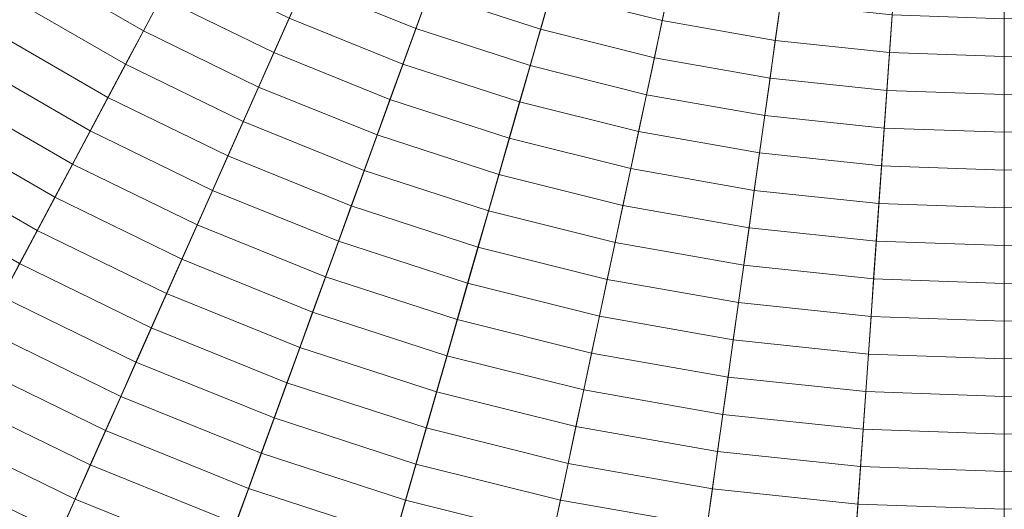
# Model space of a CAD drawing. Header units: centimetres. Extents: x -3.01 to 4.18, y -6.48 to 0.72.
# Tile 206 of 256: x -0.16 to 0.59, y -4.47 to -4.1. Entities that reach past the tile are written whole.
import ezdxf

# ---------------------------------------------------------------- set-up
doc = ezdxf.new("R2010")
doc.units = ezdxf.units.CM
doc.header["$LTSCALE"] = 2.54
doc.layers.add('Lucido design-1', color=7, linetype='Continuous')

# ---------------------------------------------------------------- blocks, each defined once
blk = doc.blocks.new('Gruppo-1')
at = {"color": 142, "linetype": 'Continuous', "lineweight": 9}
for points in [[(-2.83614, -3.99293, -13.70234), (-2.75023, -4.22897, -13.70234), (0.58436, -2.88171, -13.70234), (0.58431, -2.88157, -13.70234)], [(-2.75023, -4.22897, -13.70234), (-2.64806, -4.45843, -13.70234), (0.58442, -2.88185, -13.70234), (0.58436, -2.88171, -13.70234)], [(-2.64806, -4.45843, -13.70234), (-2.53014, -4.68021, -13.70234), (0.58449, -2.88198, -13.70234), (0.58442, -2.88185, -13.70234)], [(-2.53014, -4.68021, -13.70234), (-2.39704, -4.89322, -13.70234), (0.58457, -2.88211, -13.70234), (0.58449, -2.88198, -13.70234)], [(-2.39704, -4.89322, -13.70234), (-2.24939, -5.09643, -13.70234), (0.58466, -2.88223, -13.70234), (0.58457, -2.88211, -13.70234)], [(-2.24939, -5.09643, -13.70234), (-2.08794, -5.28885, -13.70234), (0.58475, -2.88234, -13.70234), (0.58466, -2.88223, -13.70234)], [(-2.08794, -5.28885, -13.70234), (-1.91345, -5.46953, -13.70234), (0.58486, -2.88245, -13.70234), (0.58475, -2.88234, -13.70234)], [(-1.91345, -5.46953, -13.70234), (-1.72679, -5.63761, -13.70234), (0.58497, -2.88255, -13.70234), (0.58486, -2.88245, -13.70234)], [(-1.72679, -5.63761, -13.70234), (-1.52886, -5.79225, -13.70234), (0.58509, -2.88265, -13.70234), (0.58497, -2.88255, -13.70234)], [(-1.52886, -5.79225, -13.70234), (-1.32062, -5.93271, -13.70234), (0.58522, -2.88273, -13.70234), (0.58509, -2.88265, -13.70234)], [(-1.32062, -5.93271, -13.70234), (-1.10309, -6.0583, -13.70234), (0.58535, -2.88281, -13.70234), (0.58522, -2.88273, -13.70234)], [(-1.10309, -6.0583, -13.70234), (-0.87733, -6.16841, -13.70234), (0.58548, -2.88287, -13.70234), (0.58535, -2.88281, -13.70234)], [(-0.87733, -6.16841, -13.70234), (-0.64444, -6.2625, -13.70234), (0.58562, -2.88293, -13.70234), (0.58548, -2.88287, -13.70234)], [(-0.64444, -6.2625, -13.70234), (-0.40555, -6.34012, -13.70234), (0.58577, -2.88298, -13.70234), (0.58562, -2.88293, -13.70234)], [(-0.40555, -6.34012, -13.70234), (-0.16184, -6.40089, -13.70234), (0.58591, -2.88301, -13.70234), (0.58577, -2.88298, -13.70234)], [(-0.16184, -6.40089, -13.70234), (0.08553, -6.4445, -13.70234), (0.58606, -2.88304, -13.70234), (0.58591, -2.88301, -13.70234)], [(0.08553, -6.4445, -13.70234), (0.33533, -6.47076, -13.70234), (0.58621, -2.88305, -13.70234), (0.58606, -2.88304, -13.70234)], [(0.33533, -6.47076, -13.70234), (0.58636, -6.47952, -13.70234), (0.58636, -2.88306, -13.70234), (0.58621, -2.88305, -13.70234)], [(0.58636, -6.47952, -13.70234), (0.83739, -6.47076, -13.70234), (0.58651, -2.88305, -13.70234), (0.58636, -2.88306, -13.70234)], [(0.58636, -6.47952, -13.70234), (0.58636, -2.88306, -13.70234), (0.58636, -2.88306, -13.70234)], [(-0.13693, -4.0384, -12.73052), (-0.05442, -4.08604, -12.73052), (-0.06789, -4.11136, -12.73588), (-0.15213, -4.06273, -12.73588)], [(0.06624, -4.0491, -12.71507), (0.149, -4.08253, -12.71507), (0.13917, -4.10954, -12.72012), (0.05456, -4.07535, -12.72012)], [(0.15884, -4.05552, -12.71011), (0.24181, -4.08248, -12.71011), (0.23389, -4.11012, -12.71507), (0.149, -4.08253, -12.71507)], [(0.24974, -4.05482, -12.70526), (0.33245, -4.07544, -12.70526), (0.32647, -4.10358, -12.71011), (0.24181, -4.08248, -12.71011)], [(-0.15213, -4.06273, -12.73588), (-0.06789, -4.11136, -12.73588), (-0.08134, -4.13667, -12.74133), (-0.16732, -4.08703, -12.74133)], [(-0.04095, -4.0607, -12.72527), (0.04288, -4.10158, -12.72527), (0.0312, -4.1278, -12.73052), (-0.05442, -4.08604, -12.73052)], [(0.05456, -4.07535, -12.72012), (0.13917, -4.10954, -12.72012), (0.12935, -4.13652, -12.72527), (0.04288, -4.10158, -12.72527)], [(0.33245, -4.07544, -12.70526), (0.4164, -4.09025, -12.70526), (0.41239, -4.11874, -12.71011), (0.32647, -4.10358, -12.71011)], [(0.149, -4.08253, -12.71507), (0.23389, -4.11012, -12.71507), (0.22597, -4.13774, -12.72012), (0.13917, -4.10954, -12.72012)], [(0.24181, -4.08248, -12.71011), (0.32647, -4.10358, -12.71011), (0.32049, -4.13171, -12.71507), (0.23389, -4.11012, -12.71507)], [(-0.16732, -4.08703, -12.74133), (-0.08134, -4.13667, -12.74133), (-0.09479, -4.16196, -12.74688), (-0.1825, -4.11133, -12.74688)], [(-0.05442, -4.08604, -12.73052), (0.0312, -4.1278, -12.73052), (0.01954, -4.154, -12.73588), (-0.06789, -4.11136, -12.73588)], [(0.4164, -4.09025, -12.70526), (0.50117, -4.09916, -12.70526), (0.49917, -4.12786, -12.71011), (0.41239, -4.11874, -12.71011)], [(0.50117, -4.09916, -12.70526), (0.58636, -4.10213, -12.70526), (0.58636, -4.1309, -12.71011), (0.49917, -4.12786, -12.71011)], [(0.58636, -4.10213, -12.70526), (0.67155, -4.09916, -12.70526), (0.67356, -4.12786, -12.71011), (0.58636, -4.1309, -12.71011)], [(0.04288, -4.10158, -12.72527), (0.12935, -4.13652, -12.72527), (0.11954, -4.16349, -12.73052), (0.0312, -4.1278, -12.73052)], [(0.32647, -4.10358, -12.71011), (0.41239, -4.11874, -12.71011), (0.40839, -4.14721, -12.71507), (0.32049, -4.13171, -12.71507)], [(0.58636, -4.10213, -12.70526), (0.58636, -4.1309, -12.71011), (0.58636, -4.1309, -12.71011)], [(-0.1825, -4.11133, -12.74688), (-0.09479, -4.16196, -12.74688), (-0.10823, -4.18723, -12.75253), (-0.19766, -4.1356, -12.75253)], [(-0.06789, -4.11136, -12.73588), (0.01954, -4.154, -12.73588), (0.00788, -4.18019, -12.74133), (-0.08134, -4.13667, -12.74133)], [(0.13917, -4.10954, -12.72012), (0.22597, -4.13774, -12.72012), (0.21805, -4.16534, -12.72527), (0.12935, -4.13652, -12.72527)], [(0.23389, -4.11012, -12.71507), (0.32049, -4.13171, -12.71507), (0.31452, -4.15982, -12.72012), (0.22597, -4.13774, -12.72012)], [(0.41239, -4.11874, -12.71011), (0.49917, -4.12786, -12.71011), (0.49716, -4.15654, -12.71507), (0.40839, -4.14721, -12.71507)], [(0.0312, -4.1278, -12.73052), (0.11954, -4.16349, -12.73052), (0.10973, -4.19044, -12.73588), (0.01954, -4.154, -12.73588)], [(0.49917, -4.12786, -12.71011), (0.58636, -4.1309, -12.71011), (0.58636, -4.15965, -12.71507), (0.49716, -4.15654, -12.71507)], [(0.58636, -4.1309, -12.71011), (0.67356, -4.12786, -12.71011), (0.67556, -4.15654, -12.71507), (0.58636, -4.15965, -12.71507)], [(-0.19766, -4.1356, -12.75253), (-0.10823, -4.18723, -12.75253), (-0.12166, -4.21249, -12.75827), (-0.21282, -4.15986, -12.75827)], [(-0.08134, -4.13667, -12.74133), (0.00788, -4.18019, -12.74133), (-0.00377, -4.20636, -12.74688), (-0.09479, -4.16196, -12.74688)], [(0.12935, -4.13652, -12.72527), (0.21805, -4.16534, -12.72527), (0.21014, -4.19293, -12.73052), (0.11954, -4.16349, -12.73052)], [(0.22597, -4.13774, -12.72012), (0.31452, -4.15982, -12.72012), (0.30855, -4.18791, -12.72527), (0.21805, -4.16534, -12.72527)], [(0.32049, -4.13171, -12.71507), (0.40839, -4.14721, -12.71507), (0.40439, -4.17566, -12.72012), (0.31452, -4.15982, -12.72012)], [(0.58636, -4.1309, -12.71011), (0.58636, -4.15965, -12.71507), (0.58636, -4.15965, -12.71507)], [(0.40839, -4.14721, -12.71507), (0.49716, -4.15654, -12.71507), (0.49516, -4.1852, -12.72012), (0.40439, -4.17566, -12.72012)], [(-0.21282, -4.15986, -12.75827), (-0.12166, -4.21249, -12.75827), (-0.13508, -4.23773, -12.76412), (-0.22797, -4.1841, -12.76412)], [(0.01954, -4.154, -12.73588), (0.10973, -4.19044, -12.73588), (0.09992, -4.21738, -12.74133), (0.00788, -4.18019, -12.74133)], [(0.31452, -4.15982, -12.72012), (0.40439, -4.17566, -12.72012), (0.4004, -4.2041, -12.72527), (0.30855, -4.18791, -12.72527)], [(0.49716, -4.15654, -12.71507), (0.58636, -4.15965, -12.71507), (0.58636, -4.18839, -12.72012), (0.49516, -4.1852, -12.72012)], [(0.58636, -4.15965, -12.71507), (0.67556, -4.15654, -12.71507), (0.67757, -4.1852, -12.72012), (0.58636, -4.18839, -12.72012)], [(0.58636, -4.15965, -12.71507), (0.58636, -4.18839, -12.72012), (0.58636, -4.18839, -12.72012)], [(-0.09479, -4.16196, -12.74688), (-0.00377, -4.20636, -12.74688), (-0.01541, -4.2325, -12.75253), (-0.10823, -4.18723, -12.75253)], [(0.11954, -4.16349, -12.73052), (0.21014, -4.19293, -12.73052), (0.20224, -4.2205, -12.73588), (0.10973, -4.19044, -12.73588)], [(0.21805, -4.16534, -12.72527), (0.30855, -4.18791, -12.72527), (0.30258, -4.21598, -12.73052), (0.21014, -4.19293, -12.73052)], [(0.00788, -4.18019, -12.74133), (0.09992, -4.21738, -12.74133), (0.09013, -4.24429, -12.74688), (-0.00377, -4.20636, -12.74688)], [(0.40439, -4.17566, -12.72012), (0.49516, -4.1852, -12.72012), (0.49315, -4.21385, -12.72527), (0.4004, -4.2041, -12.72527)], [(-0.22797, -4.1841, -12.76412), (-0.13508, -4.23773, -12.76412), (-0.14849, -4.26295, -12.77007), (-0.2431, -4.20832, -12.77007)], [(-0.10823, -4.18723, -12.75253), (-0.01541, -4.2325, -12.75253), (-0.02705, -4.25864, -12.75827), (-0.12166, -4.21249, -12.75827)], [(0.10973, -4.19044, -12.73588), (0.20224, -4.2205, -12.73588), (0.19434, -4.24805, -12.74133), (0.09992, -4.21738, -12.74133)], [(0.30855, -4.18791, -12.72527), (0.4004, -4.2041, -12.72527), (0.3964, -4.23252, -12.73052), (0.30258, -4.21598, -12.73052)], [(0.49516, -4.1852, -12.72012), (0.58636, -4.18839, -12.72012), (0.58636, -4.21711, -12.72527), (0.49315, -4.21385, -12.72527)], [(0.58636, -4.18839, -12.72012), (0.67757, -4.1852, -12.72012), (0.67957, -4.21385, -12.72527), (0.58636, -4.21711, -12.72527)], [(0.58636, -4.18839, -12.72012), (0.58636, -4.21711, -12.72527), (0.58636, -4.21711, -12.72527)], [(0.21014, -4.19293, -12.73052), (0.30258, -4.21598, -12.73052), (0.29662, -4.24403, -12.73588), (0.20224, -4.2205, -12.73588)], [(0.4004, -4.2041, -12.72527), (0.49315, -4.21385, -12.72527), (0.49115, -4.24248, -12.73052), (0.3964, -4.23252, -12.73052)], [(-0.2431, -4.20832, -12.77007), (-0.14849, -4.26295, -12.77007), (-0.16189, -4.28815, -12.77612), (-0.25823, -4.23253, -12.77612)], [(-0.12166, -4.21249, -12.75827), (-0.02705, -4.25864, -12.75827), (-0.03867, -4.28475, -12.76412), (-0.13508, -4.23773, -12.76412)], [(-0.00377, -4.20636, -12.74688), (0.09013, -4.24429, -12.74688), (0.08034, -4.27119, -12.75253), (-0.01541, -4.2325, -12.75253)], [(0.09992, -4.21738, -12.74133), (0.19434, -4.24805, -12.74133), (0.18644, -4.27559, -12.74688), (0.09013, -4.24429, -12.74688)], [(0.30258, -4.21598, -12.73052), (0.3964, -4.23252, -12.73052), (0.39241, -4.26092, -12.73588), (0.29662, -4.24403, -12.73588)], [(0.49315, -4.21385, -12.72527), (0.58636, -4.21711, -12.72527), (0.58636, -4.2458, -12.73052), (0.49115, -4.24248, -12.73052)], [(0.58636, -4.21711, -12.72527), (0.67957, -4.21385, -12.72527), (0.68157, -4.24248, -12.73052), (0.58636, -4.2458, -12.73052)], [(0.58636, -4.21711, -12.72527), (0.58636, -4.2458, -12.73052), (0.58636, -4.2458, -12.73052)], [(0.20224, -4.2205, -12.73588), (0.29662, -4.24403, -12.73588), (0.29066, -4.27207, -12.74133), (0.19434, -4.24805, -12.74133)], [(-0.01541, -4.2325, -12.75253), (0.08034, -4.27119, -12.75253), (0.07055, -4.29807, -12.75827), (-0.02705, -4.25864, -12.75827)], [(0.3964, -4.23252, -12.73052), (0.49115, -4.24248, -12.73052), (0.48915, -4.27109, -12.73588), (0.39241, -4.26092, -12.73588)], [(-0.13508, -4.23773, -12.76412), (-0.03867, -4.28475, -12.76412), (-0.05029, -4.31084, -12.77007), (-0.14849, -4.26295, -12.77007)], [(0.49115, -4.24248, -12.73052), (0.58636, -4.2458, -12.73052), (0.58636, -4.27449, -12.73588), (0.48915, -4.27109, -12.73588)], [(0.58636, -4.2458, -12.73052), (0.68157, -4.24248, -12.73052), (0.68357, -4.27109, -12.73588), (0.58636, -4.27449, -12.73588)], [(0.09013, -4.24429, -12.74688), (0.18644, -4.27559, -12.74688), (0.17855, -4.3031, -12.75253), (0.08034, -4.27119, -12.75253)], [(0.19434, -4.24805, -12.74133), (0.29066, -4.27207, -12.74133), (0.2847, -4.30009, -12.74688), (0.18644, -4.27559, -12.74688)], [(0.29662, -4.24403, -12.73588), (0.39241, -4.26092, -12.73588), (0.38842, -4.28931, -12.74133), (0.29066, -4.27207, -12.74133)], [(0.58636, -4.2458, -12.73052), (0.58636, -4.27449, -12.73588), (0.58636, -4.27449, -12.73588)], [(-0.14849, -4.26295, -12.77007), (-0.05029, -4.31084, -12.77007), (-0.0619, -4.33692, -12.77612), (-0.16189, -4.28815, -12.77612)], [(-0.02705, -4.25864, -12.75827), (0.07055, -4.29807, -12.75827), (0.06078, -4.32493, -12.76412), (-0.03867, -4.28475, -12.76412)], [(0.39241, -4.26092, -12.73588), (0.48915, -4.27109, -12.73588), (0.48715, -4.29968, -12.74133), (0.38842, -4.28931, -12.74133)], [(0.08034, -4.27119, -12.75253), (0.17855, -4.3031, -12.75253), (0.17067, -4.3306, -12.75827), (0.07055, -4.29807, -12.75827)], [(0.29066, -4.27207, -12.74133), (0.38842, -4.28931, -12.74133), (0.38444, -4.31767, -12.74688), (0.2847, -4.30009, -12.74688)], [(0.48915, -4.27109, -12.73588), (0.58636, -4.27449, -12.73588), (0.58636, -4.30315, -12.74133), (0.48715, -4.29968, -12.74133)], [(0.58636, -4.27449, -12.73588), (0.68357, -4.27109, -12.73588), (0.68557, -4.29968, -12.74133), (0.58636, -4.30315, -12.74133)], [(0.18644, -4.27559, -12.74688), (0.2847, -4.30009, -12.74688), (0.27875, -4.32808, -12.75253), (0.17855, -4.3031, -12.75253)], [(0.58636, -4.27449, -12.73588), (0.58636, -4.30315, -12.74133), (0.58636, -4.30315, -12.74133)], [(-0.03867, -4.28475, -12.76412), (0.06078, -4.32493, -12.76412), (0.05101, -4.35177, -12.77007), (-0.05029, -4.31084, -12.77007)], [(-0.16189, -4.28815, -12.77612), (-0.0619, -4.33692, -12.77612), (-0.0735, -4.36297, -12.78226), (-0.17528, -4.31333, -12.78226)], [(0.38842, -4.28931, -12.74133), (0.48715, -4.29968, -12.74133), (0.48515, -4.32826, -12.74688), (0.38444, -4.31767, -12.74688)], [(0.07055, -4.29807, -12.75827), (0.17067, -4.3306, -12.75827), (0.16279, -4.35807, -12.76412), (0.06078, -4.32493, -12.76412)], [(0.2847, -4.30009, -12.74688), (0.38444, -4.31767, -12.74688), (0.38045, -4.34602, -12.75253), (0.27875, -4.32808, -12.75253)], [(0.48715, -4.29968, -12.74133), (0.58636, -4.30315, -12.74133), (0.58636, -4.33179, -12.74688), (0.48515, -4.32826, -12.74688)], [(0.58636, -4.30315, -12.74133), (0.68557, -4.29968, -12.74133), (0.68757, -4.32826, -12.74688), (0.58636, -4.33179, -12.74688)], [(0.17855, -4.3031, -12.75253), (0.27875, -4.32808, -12.75253), (0.27281, -4.35606, -12.75827), (0.17067, -4.3306, -12.75827)], [(0.58636, -4.30315, -12.74133), (0.58636, -4.33179, -12.74688), (0.58636, -4.33179, -12.74688)], [(-0.17528, -4.31333, -12.78226), (-0.0735, -4.36297, -12.78226), (-0.08509, -4.38901, -12.7885), (-0.18866, -4.3385, -12.7885)], [(-0.05029, -4.31084, -12.77007), (0.05101, -4.35177, -12.77007), (0.04125, -4.37859, -12.77612), (-0.0619, -4.33692, -12.77612)], [(0.06078, -4.32493, -12.76412), (0.16279, -4.35807, -12.76412), (0.15491, -4.38553, -12.77007), (0.05101, -4.35177, -12.77007)], [(0.38444, -4.31767, -12.74688), (0.48515, -4.32826, -12.74688), (0.48316, -4.35681, -12.75253), (0.38045, -4.34602, -12.75253)], [(0.17067, -4.3306, -12.75827), (0.27281, -4.35606, -12.75827), (0.26686, -4.38402, -12.76412), (0.16279, -4.35807, -12.76412)], [(0.27875, -4.32808, -12.75253), (0.38045, -4.34602, -12.75253), (0.37647, -4.37434, -12.75827), (0.27281, -4.35606, -12.75827)], [(0.48515, -4.32826, -12.74688), (0.58636, -4.33179, -12.74688), (0.58636, -4.36042, -12.75253), (0.48316, -4.35681, -12.75253)], [(0.58636, -4.33179, -12.74688), (0.68757, -4.32826, -12.74688), (0.68957, -4.35681, -12.75253), (0.58636, -4.36042, -12.75253)], [(0.58636, -4.33179, -12.74688), (0.58636, -4.36042, -12.75253), (0.58636, -4.36042, -12.75253)], [(-0.18866, -4.3385, -12.7885), (-0.08509, -4.38901, -12.7885), (-0.09668, -4.41503, -12.79485), (-0.20203, -4.36364, -12.79485)], [(-0.0619, -4.33692, -12.77612), (0.04125, -4.37859, -12.77612), (0.03149, -4.40539, -12.78226), (-0.0735, -4.36297, -12.78226)], [(0.38045, -4.34602, -12.75253), (0.48316, -4.35681, -12.75253), (0.48116, -4.38535, -12.75827), (0.37647, -4.37434, -12.75827)], [(0.05101, -4.35177, -12.77007), (0.15491, -4.38553, -12.77007), (0.14705, -4.41297, -12.77612), (0.04125, -4.37859, -12.77612)], [(0.16279, -4.35807, -12.76412), (0.26686, -4.38402, -12.76412), (0.26092, -4.41196, -12.77007), (0.15491, -4.38553, -12.77007)], [(0.27281, -4.35606, -12.75827), (0.37647, -4.37434, -12.75827), (0.37249, -4.40265, -12.76412), (0.26686, -4.38402, -12.76412)], [(0.48316, -4.35681, -12.75253), (0.58636, -4.36042, -12.75253), (0.58636, -4.38902, -12.75827), (0.48116, -4.38535, -12.75827)], [(0.58636, -4.36042, -12.75253), (0.68957, -4.35681, -12.75253), (0.69156, -4.38535, -12.75827), (0.58636, -4.38902, -12.75827)], [(0.58636, -4.36042, -12.75253), (0.58636, -4.38902, -12.75827), (0.58636, -4.38902, -12.75827)], [(-0.20203, -4.36364, -12.79485), (-0.09668, -4.41503, -12.79485), (-0.10825, -4.44102, -12.80129), (-0.21539, -4.38877, -12.80129)], [(-0.0735, -4.36297, -12.78226), (0.03149, -4.40539, -12.78226), (0.02174, -4.43217, -12.7885), (-0.08509, -4.38901, -12.7885)], [(0.37647, -4.37434, -12.75827), (0.48116, -4.38535, -12.75827), (0.47917, -4.41386, -12.76412), (0.37249, -4.40265, -12.76412)], [(0.04125, -4.37859, -12.77612), (0.14705, -4.41297, -12.77612), (0.13919, -4.44038, -12.78226), (0.03149, -4.40539, -12.78226)], [(0.26686, -4.38402, -12.76412), (0.37249, -4.40265, -12.76412), (0.36852, -4.43093, -12.77007), (0.26092, -4.41196, -12.77007)], [(-0.21539, -4.38877, -12.80129), (-0.10825, -4.44102, -12.80129), (-0.11982, -4.467, -12.80783), (-0.22874, -4.41387, -12.80783)], [(-0.08509, -4.38901, -12.7885), (0.02174, -4.43217, -12.7885), (0.012, -4.45893, -12.79485), (-0.09668, -4.41503, -12.79485)], [(0.15491, -4.38553, -12.77007), (0.26092, -4.41196, -12.77007), (0.25499, -4.43988, -12.77612), (0.14705, -4.41297, -12.77612)], [(0.48116, -4.38535, -12.75827), (0.58636, -4.38902, -12.75827), (0.58636, -4.4176, -12.76412), (0.47917, -4.41386, -12.76412)], [(0.58636, -4.38902, -12.75827), (0.69156, -4.38535, -12.75827), (0.69356, -4.41386, -12.76412), (0.58636, -4.4176, -12.76412)], [(0.58636, -4.38902, -12.75827), (0.58636, -4.4176, -12.76412), (0.58636, -4.4176, -12.76412)], [(0.03149, -4.40539, -12.78226), (0.13919, -4.44038, -12.78226), (0.13133, -4.46778, -12.7885), (0.02174, -4.43217, -12.7885)], [(0.37249, -4.40265, -12.76412), (0.47917, -4.41386, -12.76412), (0.47717, -4.44235, -12.77007), (0.36852, -4.43093, -12.77007)], [(-0.22874, -4.41387, -12.80783), (-0.11982, -4.467, -12.80783), (-0.13137, -4.49295, -12.81447), (-0.24207, -4.43896, -12.81447)], [(0.14705, -4.41297, -12.77612), (0.25499, -4.43988, -12.77612), (0.24906, -4.46778, -12.78226), (0.13919, -4.44038, -12.78226)], [(0.26092, -4.41196, -12.77007), (0.36852, -4.43093, -12.77007), (0.36455, -4.4592, -12.77612), (0.25499, -4.43988, -12.77612)], [(0.47917, -4.41386, -12.76412), (0.58636, -4.4176, -12.76412), (0.58636, -4.44617, -12.77007), (0.47717, -4.44235, -12.77007)], [(0.58636, -4.4176, -12.76412), (0.69356, -4.41386, -12.76412), (0.69555, -4.44235, -12.77007), (0.58636, -4.44617, -12.77007)], [(-0.09668, -4.41503, -12.79485), (0.012, -4.45893, -12.79485), (0.00227, -4.48567, -12.80129), (-0.10825, -4.44102, -12.80129)], [(0.58636, -4.4176, -12.76412), (0.58636, -4.44617, -12.77007), (0.58636, -4.44617, -12.77007)], [(0.02174, -4.43217, -12.7885), (0.13133, -4.46778, -12.7885), (0.12348, -4.49516, -12.79485), (0.012, -4.45893, -12.79485)], [(0.36852, -4.43093, -12.77007), (0.47717, -4.44235, -12.77007), (0.47518, -4.47083, -12.77612), (0.36455, -4.4592, -12.77612)], [(-0.24207, -4.43896, -12.81447), (-0.13137, -4.49295, -12.81447), (-0.14292, -4.51888, -12.82121), (-0.2554, -4.46402, -12.82121)], [(-0.10825, -4.44102, -12.80129), (0.00227, -4.48567, -12.80129), (-0.00745, -4.51239, -12.80783), (-0.11982, -4.467, -12.80783)], [(0.13919, -4.44038, -12.78226), (0.24906, -4.46778, -12.78226), (0.24313, -4.49566, -12.7885), (0.13133, -4.46778, -12.7885)], [(0.25499, -4.43988, -12.77612), (0.36455, -4.4592, -12.77612), (0.36058, -4.48744, -12.78226), (0.24906, -4.46778, -12.78226)], [(0.47717, -4.44235, -12.77007), (0.58636, -4.44617, -12.77007), (0.58636, -4.47471, -12.77612), (0.47518, -4.47083, -12.77612)], [(0.58636, -4.44617, -12.77007), (0.69555, -4.44235, -12.77007), (0.69754, -4.47083, -12.77612), (0.58636, -4.47471, -12.77612)], [(0.58636, -4.44617, -12.77007), (0.58636, -4.47471, -12.77612), (0.58636, -4.47471, -12.77612)], [(0.012, -4.45893, -12.79485), (0.12348, -4.49516, -12.79485), (0.11564, -4.52251, -12.80129), (0.00227, -4.48567, -12.80129)], [(0.36455, -4.4592, -12.77612), (0.47518, -4.47083, -12.77612), (0.47319, -4.49928, -12.78226), (0.36058, -4.48744, -12.78226)], [(-0.2554, -4.46402, -12.82121), (-0.14292, -4.51888, -12.82121), (-0.15445, -4.5448, -12.82804), (-0.26872, -4.48907, -12.82804)], [(-0.11982, -4.467, -12.80783), (-0.00745, -4.51239, -12.80783), (-0.01717, -4.53909, -12.81447), (-0.13137, -4.49295, -12.81447)], [(0.13133, -4.46778, -12.7885), (0.24313, -4.49566, -12.7885), (0.23721, -4.52351, -12.79485), (0.12348, -4.49516, -12.79485)], [(0.24906, -4.46778, -12.78226), (0.36058, -4.48744, -12.78226), (0.35661, -4.51567, -12.7885), (0.24313, -4.49566, -12.7885)], [(0.47518, -4.47083, -12.77612), (0.58636, -4.47471, -12.77612), (0.58636, -4.50323, -12.78226), (0.47319, -4.49928, -12.78226)], [(0.58636, -4.47471, -12.77612), (0.69754, -4.47083, -12.77612), (0.69953, -4.49928, -12.78226), (0.58636, -4.50323, -12.78226)], [(0.58636, -4.47471, -12.77612), (0.58636, -4.50323, -12.78226), (0.58636, -4.50323, -12.78226)]]:
    blk.add_3dface(points, dxfattribs=at)

msp = doc.modelspace()

# ---------------------------------------------------------------- block references
at = {"layer": 'Lucido design-1', "color": 7}
msp.add_blockref('Gruppo-1', (0, 0), dxfattribs=at)

doc.saveas('drawing.dxf')
